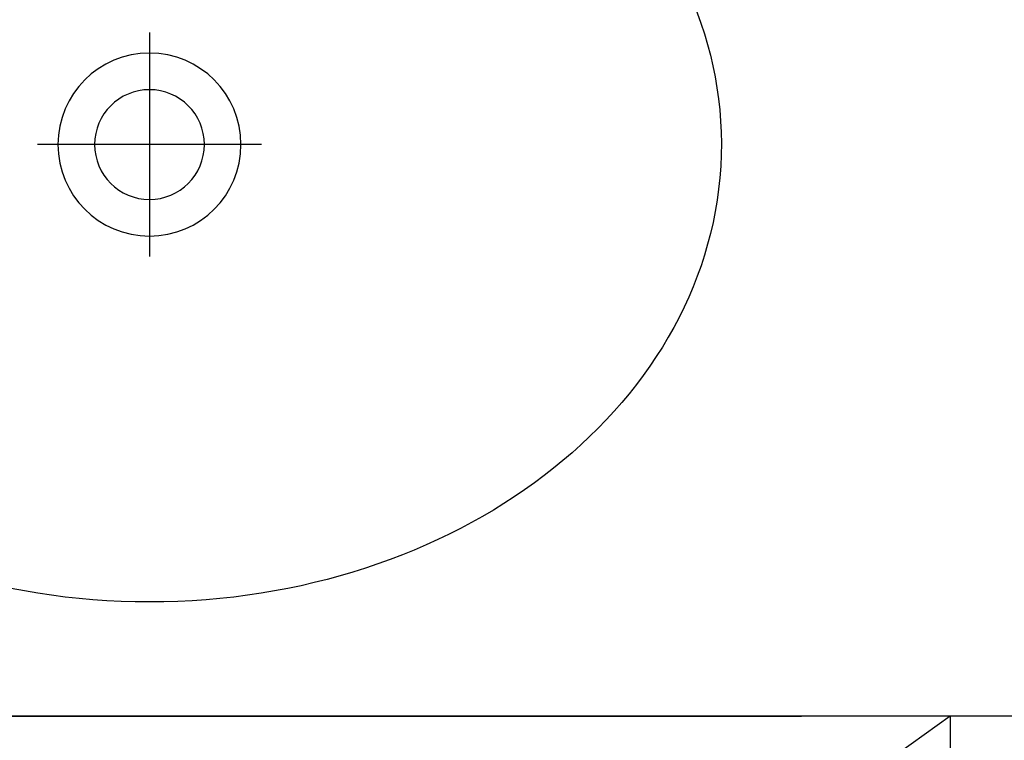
# Model space of a CAD drawing. Header units: millimetres. Extents: x 6161 to 8965, y -9035 to -5431.
# Tile 159 of 256: x 6728 to 6771, y -6625 to -6593. Entities that reach past the tile are written whole.
import ezdxf

# ---------------------------------------------------------------- set-up
doc = ezdxf.new("R2010")
doc.units = ezdxf.units.MM
doc.linetypes.add('DASHED', pattern=[19.05, 12.7, -6.35])
doc.layers.add('Wyposazenie Wew - Urzadzenia Sanitarne', color=6, linetype='Continuous')

# ---------------------------------------------------------------- blocks, each defined once
blk = doc.blocks.new('Modul_MOP')
at = {"color": 9, "true_color": 0xb8b8b8}
for points in [[(0, -25.1), (0, -34.9)], [(-4.9, -30), (4.9, -30)]]:
    blk.add_lwpolyline(points, dxfattribs=at)
at = {"color": 9, "linetype": 'DASHED', "ltscale": 5, "true_color": 0xb8b8b8}
blk.add_lwpolyline([(-35, -55), (-35, -105), (35, -105), (35, -55), (-35, -55), (35, -105), (-35, -105), (35, -55)], dxfattribs=at)
for radius in [4, 2.4]:
    blk.add_circle((0, -30), radius)
blk.add_ellipse((0, -30), major_axis=(-25, 0), ratio=0.8, start_param=4.807479, end_param=10.900484)
blk.add_point((0, -55))

msp = doc.modelspace()

# ---------------------------------------------------------------- linework, layer by layer
at = {"layer": 'Wyposazenie Wew - Urzadzenia Sanitarne'}
msp.add_lwpolyline([(7013.833, -6623.817), (6518.833, -6623.817), (6518.833, -6568.817), (7013.833, -6568.817)], close=True, dxfattribs=at)

# ---------------------------------------------------------------- block references
at = {"layer": 'Wyposazenie Wew - Urzadzenia Sanitarne', "xscale": -1}
msp.add_blockref('Modul_MOP', (6733.833, -6568.817), dxfattribs=at)

doc.saveas('drawing.dxf')
